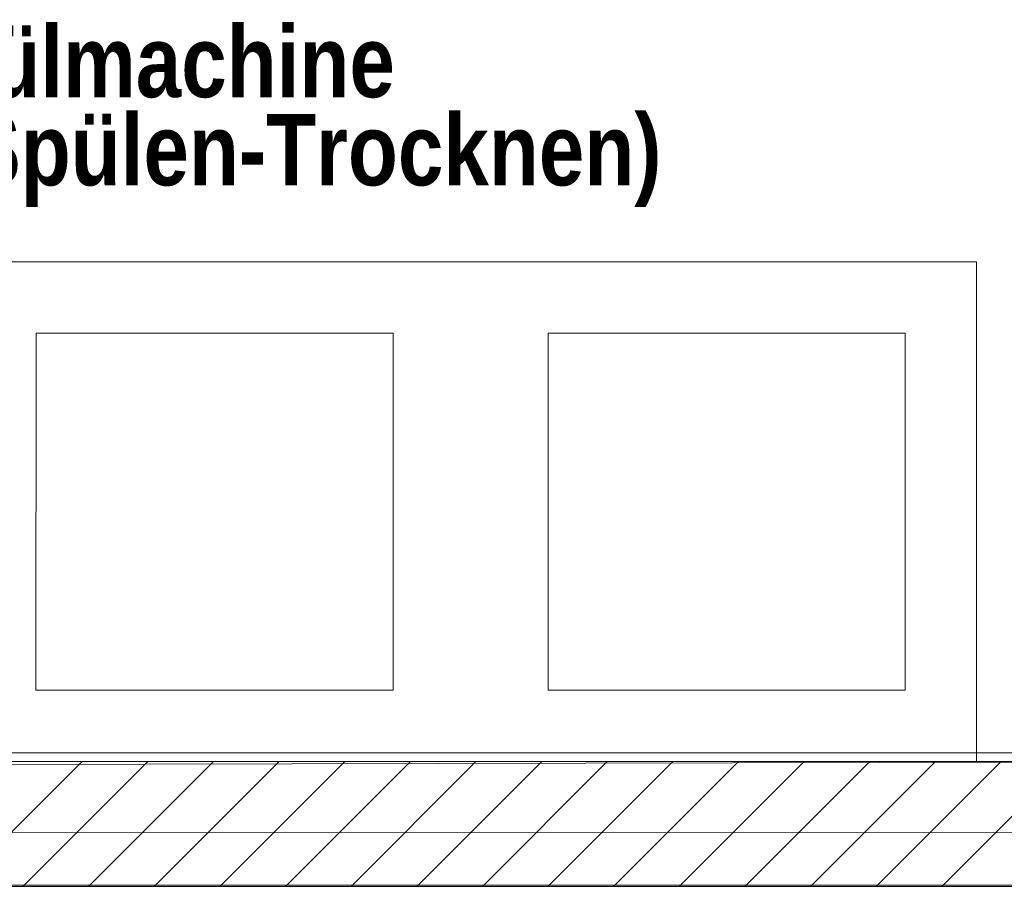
# Model space of a CAD drawing. Header units: millimetres. Extents: x 634730 to 711346, y 362082 to 425615.
# Tile 61 of 160: x 673515 to 674894, y 400894 to 402108. Entities that reach past the tile are written whole.
import ezdxf
from ezdxf.enums import TextEntityAlignment as Align

# ---------------------------------------------------------------- set-up
doc = ezdxf.new("R2010")
doc.units = ezdxf.units.MM
doc.header["$LTSCALE"] = 50
doc.linetypes.add('Doppelstrichlinie', pattern=[1.093611, 0.529167, -0.211667, 0.141111, -0.211667])
doc.linetypes.add('Strichlinie', pattern=[0.4, 0.3, -0.1])
for name, color, linetype in [('1_EG', 7, 'Continuous'), ('A_Beschriftung', 7, 'Continuous'), ('A_Brandschutz', 7, 'Continuous'), ('A_Deckenspiegel', 7, 'Continuous'), ('A_Möblierung fest', 7, 'Continuous'), ('A_Raumflächen', 7, 'Continuous'), ('A_Schraffuren', 7, 'Continuous'), ('A_Wände', 7, 'Continuous')]:
    doc.layers.add(name, color=color, linetype=linetype)
doc.styles.add('ERSTELLTER_STIL_1', font='ARIALN.TTF')
doc.styles.add('ERSTELLTER_STIL_2', font='ARIALNB.TTF')

# ---------------------------------------------------------------- blocks, each defined once
blk = doc.blocks.new('A$C85d2cf1a')
at = {"layer": 'A_Brandschutz', "color": 1, "linetype": 'Doppelstrichlinie', "lineweight": 18, "true_color": 0xf50000}
blk.add_line((34.3348, 38.8895), (21.4685, 38.8838), dxfattribs=at)
at = {"layer": 'A_Deckenspiegel', "color": 7, "linetype": 'Strichlinie', "lineweight": 13}
for p, q in [((21.6273, 38.9694), (29.556, 38.9866)), ((55.0745, 38.8131), (21.4086, 38.8131))]:
    blk.add_line(p, q, dxfattribs=at)
at = {"layer": 'A_Möblierung fest', "color": 7, "linetype": 'Continuous', "lineweight": 18}
for p, q in [((26.773, 39.6864), (28.873, 39.6864)), ((28.873, 39.6864), (28.873, 38.9864)), ((28.873, 38.9864), (26.773, 38.9864))]:
    blk.add_line(p, q, dxfattribs=at)
at = {"layer": 'A_Möblierung fest', "color": 7, "linetype": 'Continuous', "lineweight": 13}
for p, q in [((27.5558, 39.0864), (27.5559, 39.5864)), ((27.5559, 39.5864), (28.0559, 39.5864)), ((28.0559, 39.5864), (28.0558, 39.0864)), ((28.273, 39.5864), (28.273, 39.0864)), ((28.773, 39.5864), (28.273, 39.5864)), ((28.773, 39.0864), (28.773, 39.5864)), ((28.0558, 39.0864), (27.5558, 39.0864)), ((28.273, 39.0864), (28.773, 39.0864))]:
    blk.add_line(p, q, dxfattribs=at)
at = {"layer": 'A_Schraffuren', "color": 253, "linetype": 'Continuous', "lineweight": 18, "true_color": 0x9f9f9f}
for p, q in [((21.6199, 38.999), (29.56, 38.9985)), ((21.5349, 38.9865), (29.56, 38.9864))]:
    blk.add_line(p, q, dxfattribs=at)
at = {"layer": 'A_Wände', "color": 7, "linetype": 'Continuous', "lineweight": 18}
for p, q in [((34.2236, 38.9865), (26.6549, 38.9865)), ((26.6549, 38.8115), (34.3986, 38.8115))]:
    blk.add_line(p, q, dxfattribs=at)
at = {"layer": 'A_Wände', "color": 8, "linetype": 'Continuous', "lineweight": 18}
for p, q in [((27.4455, 38.8115), (27.6205, 38.9865)), ((27.5374, 38.8115), (27.7124, 38.9865)), ((27.6293, 38.8115), (27.8043, 38.9865)), ((27.7213, 38.8115), (27.8963, 38.9865)), ((27.8132, 38.8115), (27.9882, 38.9865)), ((27.9051, 38.8115), (28.0801, 38.9865)), ((27.997, 38.8115), (28.172, 38.9865)), ((28.089, 38.8115), (28.264, 38.9865)), ((28.1809, 38.8115), (28.3559, 38.9865)), ((28.2728, 38.8115), (28.4478, 38.9865)), ((28.3647, 38.8115), (28.5397, 38.9865)), ((28.4567, 38.8115), (28.6317, 38.9865)), ((28.5486, 38.8115), (28.7236, 38.9865)), ((28.6405, 38.8115), (28.8155, 38.9865)), ((28.7324, 38.8115), (28.9074, 38.9865)), ((28.8244, 38.8115), (28.9994, 38.9865))]:
    blk.add_line(p, q, dxfattribs=at)
at = {"layer": 'A_Beschriftung', "color": 7, "style": 'ERSTELLTER_STIL_2'}
for s, p in [('Industriespülmachine', (26.8745, 39.9171)), ('(Waschen-Spülen-Trocknen)', (26.879, 39.7936))]:
    blk.add_text(s, height=0.1, dxfattribs=at).set_placement(p)
at = {"layer": 'A_Möblierung fest', "color": 7, "lineweight": 13, "style": 'ERSTELLTER_STIL_2', "text_generation_flag": 2}
blk.add_attdef('txt', text='', height=0.12, rotation=359.9988, dxfattribs=at).set_placement((23.514, 39.2921), align=Align.MIDDLE_CENTER)
at = {"layer": 'A_Möblierung fest', "color": 7, "lineweight": 13, "style": 'ERSTELLTER_STIL_2'}
blk.add_attdef('txt', text='', height=0.12, dxfattribs=at).set_placement((10.172, 25.6523), align=Align.MIDDLE_CENTER)
at = {"layer": 'A_Raumflächen', "color": 7, "lineweight": 18}
for tag, style, p in [('DUMMY_850', 'ERSTELLTER_STIL_1', (31.5414, 25.9585)), ('DUMMY_850', 'ERSTELLTER_STIL_1', (48.3798, 25.9585)), ('ROOM_NAME', 'ERSTELLTER_STIL_1', (30.4276, 25.9283)), ('ROOM_NAME', 'ERSTELLTER_STIL_1', (47.266, 25.9283)), ('floorCode', 'ERSTELLTER_STIL_2', (30.5258, 25.6828)), ('stFloorCovering', 'ERSTELLTER_STIL_2', (31.0934, 25.6828)), ('floorCode', 'ERSTELLTER_STIL_2', (47.3642, 25.6828)), ('stFloorCovering', 'ERSTELLTER_STIL_2', (47.9319, 25.6828)), ('DUMMY_851', 'ERSTELLTER_STIL_2', (30.5258, 25.4675)), ('DUMMY_851', 'ERSTELLTER_STIL_2', (47.3642, 25.4675)), ('measuredNetAreaCode', 'ERSTELLTER_STIL_2', (30.5258, 25.1917)), ('measuredNetAreaCode', 'ERSTELLTER_STIL_2', (47.3642, 25.1917))]:
    blk.add_attdef(tag, text='', height=0.125, dxfattribs=dict(at, style=style)).set_placement(p, align=Align.TOP_LEFT)

msp = doc.modelspace()

# ---------------------------------------------------------------- block references
at = {"layer": '1_EG', "xscale": 1000, "yscale": 1000, "zscale": 1000}
msp.add_blockref('A$C85d2cf1a', (645981.7, 362082.4, 41515.3), dxfattribs=at)

doc.saveas('drawing.dxf')
